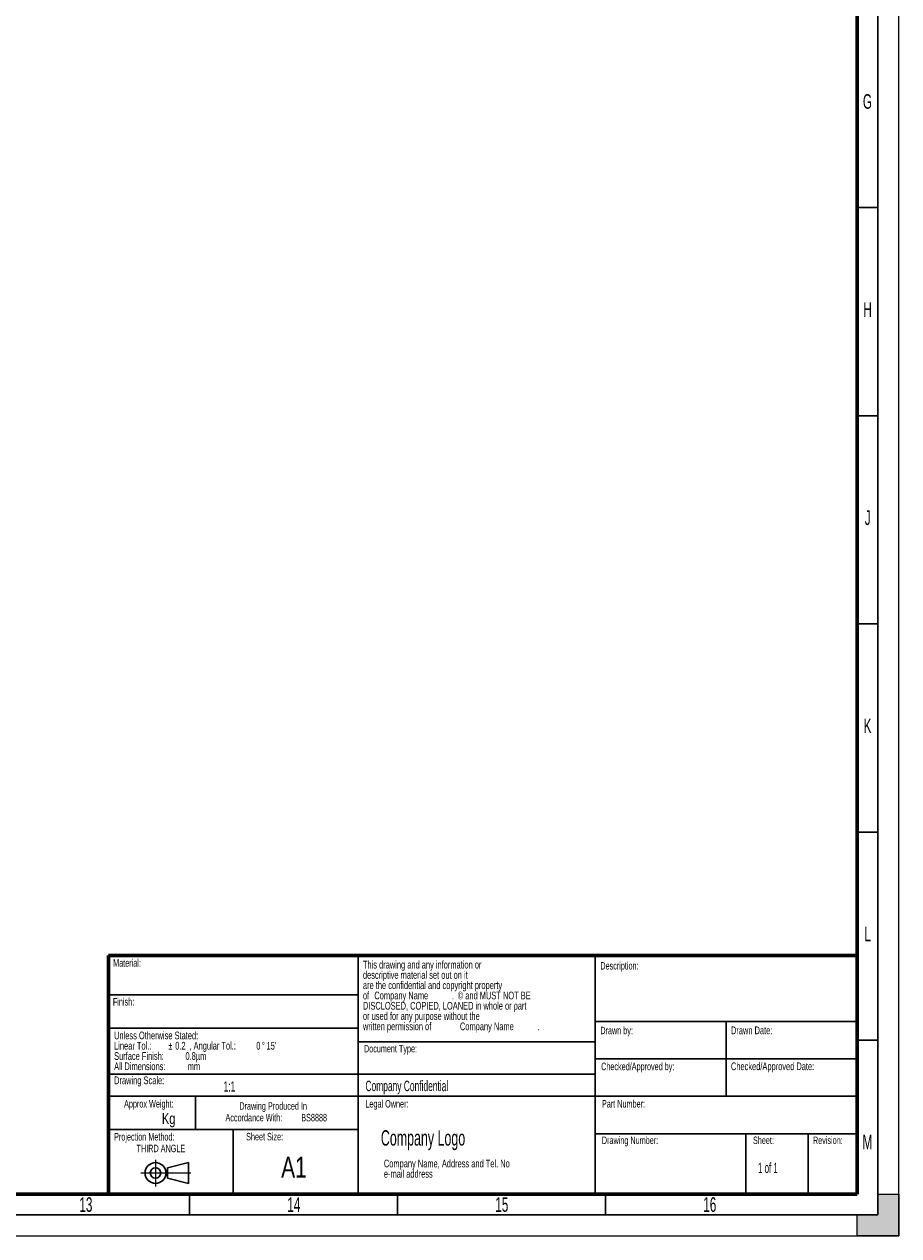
# Model space of a CAD drawing. Header units: millimetres. Extents: x 0 to 841, y 0 to 594.
# Tile 3 of 4: x 631 to 841, y 0 to 291. Entities that reach past the tile are written whole.
import ezdxf

# ---------------------------------------------------------------- set-up
doc = ezdxf.new("R2010")
doc.units = ezdxf.units.MM
doc.layers.add('BORDER', color=7, linetype='Continuous')
doc.layers.add('TRIM', color=7, linetype='Continuous')
doc.styles.add('SLDTEXTSTYLE0', font='TXT', dxfattribs={"width": 0.605})
doc.styles.add('SLDTEXTSTYLE1', font='TXT', dxfattribs={"width": 0.57})
doc.styles.add('SLDTEXTSTYLE2', font='TXT', dxfattribs={"width": 0.75})

# ---------------------------------------------------------------- blocks, each defined once
blk = doc.blocks.new('SW_NOTE_0')
at = {"layer": 'BORDER', "color": 0, "char_height": 1.8, "attachment_point": 2, "style": 'SLDTEXTSTYLE0'}
for s, insert in [('Drawing Produced In', (11.28, 2.32)), ('Accordance With:', (6.64, -0.48)), ('BS8888', (21.13, -0.48))]:
    blk.add_mtext(s, dxfattribs=dict(at, insert=insert))
blk = doc.blocks.new('SW_NOTE_1')
at = {"layer": 'BORDER', "color": 0, "char_height": 1.8, "attachment_point": 1, "style": 'SLDTEXTSTYLE0'}
for s, insert in [('Projection Method:', (0, 2.32)), ('THIRD ANGLE', (5.4, -0.48))]:
    blk.add_mtext(s, dxfattribs=dict(at, insert=insert))
blk = doc.blocks.new('SW_NOTE_2')
at = {"layer": 'BORDER', "color": 0, "char_height": 1.8521, "attachment_point": 1, "style": 'SLDTEXTSTYLE0'}
for s, insert in [('e-mail address', (0, -0.08)), ('Company Name, Address and Tel. No', (0, 2.39))]:
    blk.add_mtext(s, dxfattribs=dict(at, insert=insert))
blk = doc.blocks.new('SW_NOTE_3')
at = {"layer": 'BORDER', "color": 0, "attachment_point": 1, "style": 'SLDTEXTSTYLE0'}
for s, insert, char_height in [('This drawing and any information or', (0, 2.39), 1.8521), ('descriptive material set out on it', (0, -0.08), 1.8521), ('are the confidential and copyright property', (0, -2.55), 1.8521), ('of', (0, -5.02), 1.852), ('Company Name', (2.74, -5.02), 1.8521), ('© and MUST NOT BE', (22.78, -5.02), 1.8521), ('DISCLOSED, COPIED, LOANED in whole or part', (0, -7.49), 1.8521), ('.', (21.4, -5.03), 1.85), ('or used for any purpose without the', (0, -9.96), 1.8521), ('written permission of', (0, -12.43), 1.8521), ('Company Name', (23.32, -12.43), 1.8521), ('.', (41.98, -12.43), 1.85)]:
    blk.add_mtext(s, dxfattribs=dict(at, insert=insert, char_height=char_height))
blk = doc.blocks.new('SW_NOTE_4')
at = {"layer": 'BORDER', "color": 0, "attachment_point": 1, "style": 'SLDTEXTSTYLE0'}
for s, insert, char_height in [('Unless Otherwise Stated:', (0, 2.39), 1.8521), ('Linear Tol.:', (0, -0.08), 1.8521), ('%%p', (13.03, -0.08), 1.852), (', Angular Tol.:', (18.12, -0.08), 1.8521), ("15'", (36.65, -0.08), 1.852), ('Surface Finish:', (0, -2.55), 1.8521), ('0.2', (14.69, -0.08), 1.852), ('0.8µm', (17.15, -2.55), 1.852), ('0', (34.17, -0.08), 1.85), ('%%d', (35.54, -0.08), 1.852), ('All Dimensions:', (0, -5.02), 1.8521), ('mm', (17.7, -5.02), 1.852)]:
    blk.add_mtext(s, dxfattribs=dict(at, insert=insert, char_height=char_height))

msp = doc.modelspace()

# ---------------------------------------------------------------- hatches: boundary and pattern name
at = {"layer": 'TRIM'}
for points in [[(836, 5), (833.5, 5), (833.5, 0), (841, 0), (841, 10), (836, 10)], [(833.5, 0), (833.5, 5), (831, 5), (831, 0)]]:
    msp.add_hatch(color=256, dxfattribs=at).paths.add_polyline_path(points, flags=0)

# ---------------------------------------------------------------- linework, layer by layer
at = {"color": 7, "linetype": 'Continuous', "lineweight": 0}
for p, q in [((841, 0), (841, 594)), ((0, 0), (841, 0))]:
    msp.add_line(p, q, dxfattribs=at)
at = {"layer": 'BORDER', "linetype": 'Continuous', "lineweight": 30}
for p, q in [((836, 5), (836, 589)), ((831, 247), (836, 247)), ((836, 197), (831, 197)), ((836, 147), (831, 147)), ((831, 24.5), (768, 24.5)), ((804.2, 10), (804.2, 24.5)), ((819.2, 10), (819.2, 24.5)), ((670.21, 17.58), (665.21, 16.33)), ((670.21, 12.58), (670.21, 17.58)), ((665.21, 16.33), (665.21, 13.83)), ((665.21, 13.83), (670.21, 12.58)), ((670.5, 5), (670.5, 10)), ((15, 5), (836, 5))]:
    msp.add_line(p, q, dxfattribs=at)
at = {"layer": 'BORDER', "linetype": 'Continuous', "lineweight": 60}
for p, q in [((831, 10), (831, 584)), ((651, 67.36), (651, 10.36)), ((20, 10), (831, 10))]:
    msp.add_line(p, q, dxfattribs=at)
at = {"layer": 'BORDER', "lineweight": 30}
for p, q in [((831, 97), (836, 97)), ((711, 67.36), (711, 10.36)), ((768, 67.36), (768, 10.36)), ((651, 57.86), (711, 57.86)), ((651, 49.86), (662.05, 49.86)), ((662.05, 49.86), (711, 49.86)), ((768, 51.5), (831, 51.5)), ((799.5, 51.5), (799.5, 33.5)), ((768, 46.61), (711, 46.61)), ((831, 47), (836, 47)), ((831, 42.5), (768, 42.5)), ((651, 38.86), (711, 38.86)), ((711, 38.86), (768, 38.86)), ((651, 33.5), (671.9, 33.5)), ((671.9, 33.5), (711, 33.5)), ((671.9, 33.5), (671.9, 25.5)), ((768, 33.5), (711, 33.5)), ((831, 33.5), (768, 33.5)), ((651, 25.5), (681, 25.5)), ((681, 25.5), (711, 25.5)), ((681, 25.5), (681, 10.36)), ((720.5, 10), (720.5, 5)), ((770.5, 10), (770.5, 5))]:
    msp.add_line(p, q, dxfattribs=at)
at = {"layer": 'BORDER', "lineweight": 60}
msp.add_line((651, 67.36), (831, 67.36), dxfattribs=at)
at = {"layer": 'BORDER'}
for p, q in [((662.31, 18.26), (662.31, 11.81)), ((658.77, 15.08), (670.78, 15.08))]:
    msp.add_line(p, q, dxfattribs=at)
at = {"layer": 'BORDER', "linetype": 'Continuous', "lineweight": 30}
for radius in [2.5, 1.25]:
    msp.add_circle((662.31, 15.08), radius, dxfattribs=at)
at = {"layer": 'TRIM', "linetype": 'Continuous'}
for p, q in [((836, 10), (841, 10)), ((841, 10), (841, 0)), ((831, 0), (831, 5)), ((841, 0), (831, 0))]:
    msp.add_line(p, q, dxfattribs=at)
at = {"layer": 'TRIM'}
for p, q in [((836, 5), (836, 10)), ((836, 10), (841, 10)), ((831, 0), (831, 5)), ((831, 5), (836, 5))]:
    msp.add_line(p, q, dxfattribs=at)

# ---------------------------------------------------------------- block references
at = {"layer": 'BORDER'}
for name, p in [('SW_NOTE_3', (712.18, 63.67)), ('SW_NOTE_4', (652.36, 46.66)), ('SW_NOTE_0', (679.32, 29.77)), ('SW_NOTE_1', (652.36, 22.36)), ('SW_NOTE_2', (717.21, 15.89))]:
    msp.add_blockref(name, p, dxfattribs=at)

# ---------------------------------------------------------------- texts
at = {"layer": 'BORDER', "color": 7, "char_height": 3.5, "attachment_point": 2, "style": 'SLDTEXTSTYLE0'}
for s, insert in [('G', (833.47, 274.25)), ('H', (833.51, 224.25)), ('J', (833.53, 174.25)), ('K', (833.5, 124.25)), ('L', (833.51, 74.25)), ('M', (833.46, 24.25)), ('13', (645.57, 9.25)), ('14', (695.56, 9.25)), ('15', (745.56, 9.25)), ('16', (795.56, 9.25))]:
    msp.add_mtext(s, dxfattribs=dict(at, insert=insert))
at = {"layer": 'BORDER'}
for s, insert, char_height, attachment_point, style in [('Material:', (652.13, 66.46), 1.8, 1, 'SLDTEXTSTYLE0'), ('Description:', (769.25, 65.76), 1.8, 1, 'SLDTEXTSTYLE0'), ('Finish:', (652.07, 57.11), 1.8, 1, 'SLDTEXTSTYLE0'), ('Drawn by:', (769.25, 50.22), 1.8, 1, 'SLDTEXTSTYLE0'), ('Drawn Date:', (800.65, 50.28), 1.8521, 1, 'SLDTEXTSTYLE0'), ('Document Type:', (712.42, 45.87), 1.8, 1, 'SLDTEXTSTYLE0'), ('Checked/Approved by:', (769.44, 41.58), 1.8, 1, 'SLDTEXTSTYLE0'), ('Checked/Approved Date:', (800.65, 41.64), 1.8521, 1, 'SLDTEXTSTYLE0'), ('Drawing Scale:', (652.36, 38.27), 1.8521, 1, 'SLDTEXTSTYLE0'), ('1:1', (678.68, 37.13), 2.5, 1, 'SLDTEXTSTYLE0'), ('Company Confidential', (712.79, 37.25), 2.5, 1, 'SLDTEXTSTYLE0'), ('Approx Weight:', (660.71, 32.61), 1.8, 2, 'SLDTEXTSTYLE0'), ('Legal Owner:', (712.77, 32.61), 1.8, 1, 'SLDTEXTSTYLE0'), ('Part Number:', (769.63, 32.61), 1.8, 1, 'SLDTEXTSTYLE0'), ('Kg', (663.85, 29.49), 2.646, 1, 'SLDTEXTSTYLE2'), ('Sheet Size:', (688.55, 24.72), 1.8, 2, 'SLDTEXTSTYLE0'), ('Company Logo', (716.49, 25.36), 3.6946, 1, 'SLDTEXTSTYLE0'), ('Drawing Number:', (769.61, 23.84), 1.8, 1, 'SLDTEXTSTYLE0'), ('Sheet:', (805.95, 23.84), 1.8, 1, 'SLDTEXTSTYLE0'), ('Revision:', (820.36, 23.84), 1.8, 1, 'SLDTEXTSTYLE0'), ('A1', (695.6, 18.98), 5, 2, 'SLDTEXTSTYLE2'), ('1 of 1', (807.16, 17.56), 2.5, 1, 'SLDTEXTSTYLE1')]:
    msp.add_mtext(s, dxfattribs=dict(at, insert=insert, char_height=char_height, attachment_point=attachment_point, style=style))

doc.saveas('drawing.dxf')
